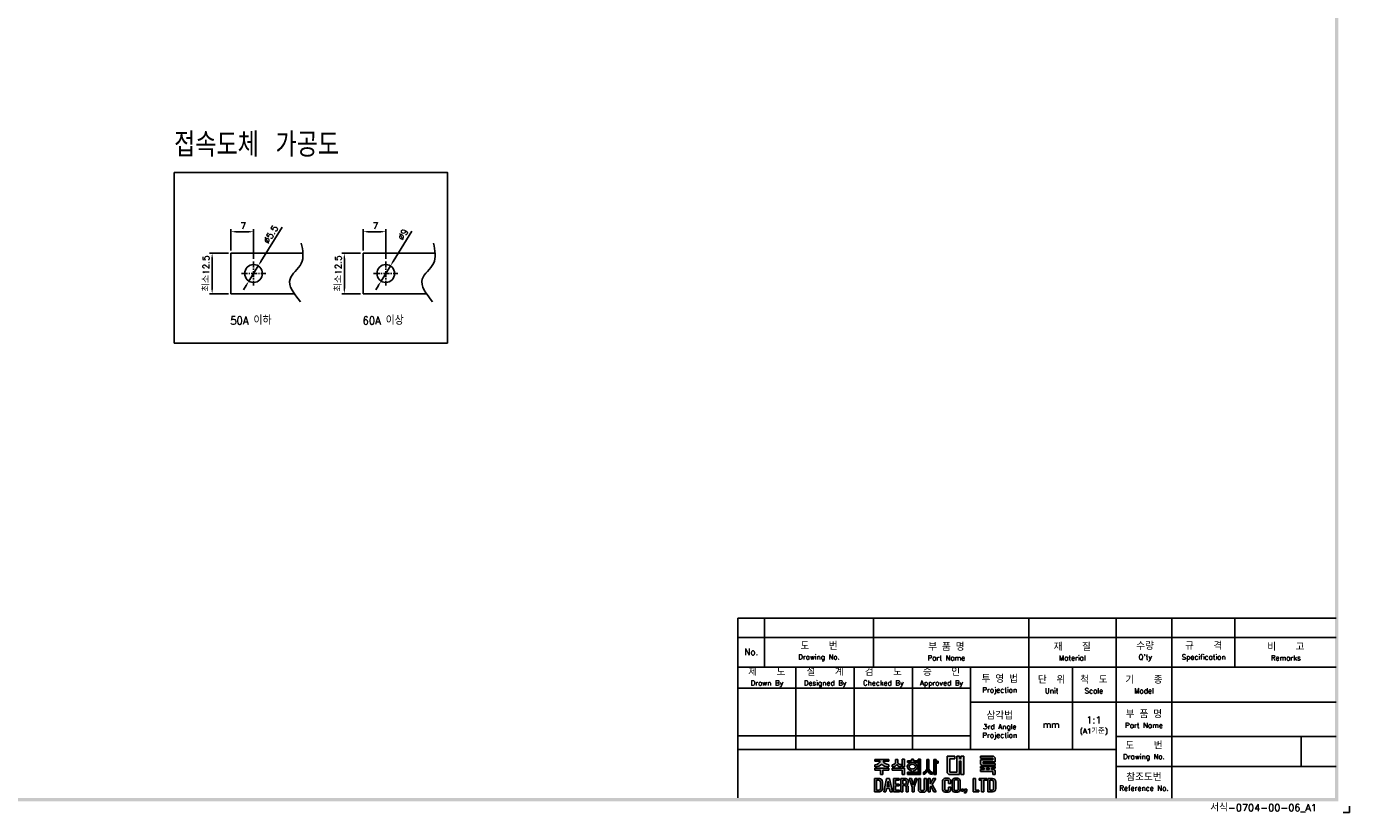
# Model space of a CAD drawing. Extents: x 2148 to 5345, y -907 to 1583.
# Tile 14 of 16: x 4527 to 5345, y 421 to 907. Entities that reach past the tile are written whole.
import ezdxf

# ---------------------------------------------------------------- set-up
doc = ezdxf.new("R2010")
doc.units = 0
doc.header["$LTSCALE"] = 3
doc.header["$MEASUREMENT"] = 0
doc.linetypes.add('CENTER', pattern=[2, 1.25, -0.25, 0.25, -0.25])
doc.layers.get('Defpoints').update_dxf_attribs({"linetype": 'CONTINUOUS'})
for name, color, linetype in [('CENTER', 1, 'CENTER'), ('Device', 7, 'CONTINUOUS'), ('di', 3, 'CONTINUOUS'), ('DIM', 3, 'CONTINUOUS'), ('dimtaxt', 3, 'CONTINUOUS'), ('dwg', 7, 'CONTINUOUS')]:
    doc.layers.add(name, color=color, linetype=linetype)
doc.styles.get("Standard").update_dxf_attribs({"font": 'romans.shx', "height": 3, "bigfont": 'ghs.shx'})
doc.dimstyles.get("Standard").update_dxf_attribs({"dimtxt": 0.18, "dimasz": 0.18, "dimexe": 0.18, "dimexo": 0.0625, "dimgap": 0.09, "dimtad": 0, "dimtih": 1, "dimtoh": 1, "dimdec": 4, "dimzin": 0, "dimdsep": 46, "dimtxsty": 'Standard', "dimcen": 0.09, "dimadec": 0, "dimazin": 0, "dimtfac": 1, "dimtdec": 4, "dimtofl": 0, "dimtmove": 0, "dimatfit": 3, "dimfxl": 0, "dimtolj": 1, "dimtzin": 0, "dimarcsym": 0})

# ---------------------------------------------------------------- blocks, each defined once
blk = doc.blocks.new('*D44')
at = {"layer": 'Defpoints', "color": 0}
for p in [(4642.11, 766.6), (4653.73, 766.6), (4653.73, 741.6)]:
    blk.add_point(p, dxfattribs=at)
at = {"layer": 'DIM', "color": 0, "lineweight": -2}
for p, q in [((4652.13, 766.6), (4640.51, 766.6)), ((4642.11, 744.8), (4642.11, 763.4)), ((4652.13, 741.6), (4640.51, 741.6))]:
    blk.add_line(p, q, dxfattribs=at)
at = {"layer": 'DIM', "color": 0}
for points in [[(4641.58, 763.4), (4642.65, 763.4), (4642.11, 766.6)], [(4641.58, 744.8), (4642.65, 744.8), (4642.11, 741.6)]]:
    blk.add_solid(points, dxfattribs=at)
at = {"layer": 'DIM', "color": 0, "insert": (4638.38, 754.1), "char_height": 4, "attachment_point": 5, "rotation": 90}
blk.add_mtext('\\A1;최소12.5', dxfattribs=at)
blk = doc.blocks.new('*D45')
at = {"layer": 'Defpoints', "color": 0}
for p in [(4667.73, 779.91), (4653.73, 766.6), (4667.73, 761.6)]:
    blk.add_point(p, dxfattribs=at)
at = {"layer": 'DIM', "color": 0, "lineweight": -2}
for p, q in [((4653.73, 768.2), (4653.73, 781.51)), ((4656.93, 779.91), (4664.53, 779.91)), ((4667.73, 763.2), (4667.73, 781.51))]:
    blk.add_line(p, q, dxfattribs=at)
at = {"layer": 'DIM', "color": 0}
for points in [[(4656.93, 780.44), (4656.93, 779.37), (4653.73, 779.91)], [(4664.53, 780.44), (4664.53, 779.37), (4667.73, 779.91)]]:
    blk.add_solid(points, dxfattribs=at)
at = {"layer": 'DIM', "color": 0, "insert": (4661.32, 783.51), "char_height": 4, "attachment_point": 5}
blk.add_mtext('\\A1;7', dxfattribs=at)
blk = doc.blocks.new('*D46')
at = {"layer": 'Defpoints', "color": 0}
for p in [(4670.61, 758.78), (4664.84, 749.41)]:
    blk.add_point(p, dxfattribs=at)
at = {"layer": 'DIM', "color": 0, "lineweight": -2}
for p, q in [((4685.42, 782.8), (4672.29, 761.5)), ((4664.84, 749.41), (4670.61, 758.78)), ((4663.16, 746.69), (4661.48, 743.97))]:
    blk.add_line(p, q, dxfattribs=at)
at = {"layer": 'DIM', "color": 0}
for points in [[(4671.84, 761.78), (4672.74, 761.22), (4670.61, 758.78)], [(4662.71, 746.97), (4663.62, 746.41), (4664.84, 749.41)]]:
    blk.add_solid(points, dxfattribs=at)
at = {"layer": 'DIM', "color": 0, "insert": (4678.36, 778.22), "char_height": 4, "attachment_point": 5, "rotation": 58.35871}
blk.add_mtext('\\A1;%%C5.5', dxfattribs=at)
blk = doc.blocks.new('*D47')
at = {"layer": 'Defpoints', "color": 0}
for p in [(4723.87, 766.6), (4735.48, 766.6), (4735.48, 741.6)]:
    blk.add_point(p, dxfattribs=at)
at = {"layer": 'DIM', "color": 0, "lineweight": -2}
for p, q in [((4733.88, 766.6), (4722.27, 766.6)), ((4723.87, 744.8), (4723.87, 763.4)), ((4733.88, 741.6), (4722.27, 741.6))]:
    blk.add_line(p, q, dxfattribs=at)
at = {"layer": 'DIM', "color": 0}
for points in [[(4723.34, 763.4), (4724.4, 763.4), (4723.87, 766.6)], [(4723.34, 744.8), (4724.4, 744.8), (4723.87, 741.6)]]:
    blk.add_solid(points, dxfattribs=at)
at = {"layer": 'DIM', "color": 0, "insert": (4720.14, 754.1), "char_height": 4, "attachment_point": 5, "rotation": 90}
blk.add_mtext('\\A1;최소12.5', dxfattribs=at)
blk = doc.blocks.new('*D48')
at = {"layer": 'Defpoints', "color": 0}
for p in [(4749.48, 779.91), (4735.48, 766.6), (4749.48, 761.6)]:
    blk.add_point(p, dxfattribs=at)
at = {"layer": 'DIM', "color": 0, "lineweight": -2}
for p, q in [((4735.48, 768.2), (4735.48, 781.51)), ((4738.68, 779.91), (4746.28, 779.91)), ((4749.48, 763.2), (4749.48, 781.51))]:
    blk.add_line(p, q, dxfattribs=at)
at = {"layer": 'DIM', "color": 0}
for points in [[(4738.68, 780.44), (4738.68, 779.37), (4735.48, 779.91)], [(4746.28, 780.44), (4746.28, 779.37), (4749.48, 779.91)]]:
    blk.add_solid(points, dxfattribs=at)
at = {"layer": 'DIM', "color": 0, "insert": (4743.08, 783.51), "char_height": 4, "attachment_point": 5}
blk.add_mtext('\\A1;7', dxfattribs=at)
blk = doc.blocks.new('*D49')
at = {"layer": 'Defpoints', "color": 0}
for p in [(4752.37, 758.78), (4746.6, 749.41)]:
    blk.add_point(p, dxfattribs=at)
at = {"layer": 'DIM', "color": 0, "lineweight": -2}
for p, q in [((4765.62, 780.29), (4754.05, 761.5)), ((4746.6, 749.41), (4752.37, 758.78)), ((4744.92, 746.69), (4743.24, 743.97))]:
    blk.add_line(p, q, dxfattribs=at)
at = {"layer": 'DIM', "color": 0}
for points in [[(4753.59, 761.78), (4754.5, 761.22), (4752.37, 758.78)], [(4744.46, 746.97), (4745.37, 746.41), (4746.6, 749.41)]]:
    blk.add_solid(points, dxfattribs=at)
at = {"layer": 'DIM', "color": 0, "insert": (4760.12, 778.22), "char_height": 4, "attachment_point": 5, "rotation": 58.35871}
blk.add_mtext('\\A1;%%C9', dxfattribs=at)
blk = doc.blocks.new('도면서식 A1')
at = {"layer": 'di', "insert": (780.92, -2.61), "char_height": 2.2, "width": 38.8706, "attachment_point": 4}
blk.add_mtext('서식-0704-00-06_A1', dxfattribs=at)
blk = doc.blocks.new('대륙')
at = {"layer": 'dimtaxt'}
for points in [[(70.89, 12.38), (72.38, 12.38), (72.38, 13.12), (70.01, 13.12), (70.01, 8), (70.53, 7.49), (73.84, 7.49), (73.84, 11.66), (74.29, 11.66), (74.29, 7.49), (75.14, 7.49), (75.14, 13.12), (74.29, 13.12), (74.29, 12.42), (73.84, 12.42), (73.84, 13.12), (73.01, 13.12), (73.01, 8.23), (70.89, 8.23)], [(61.83, 12.19), (61.11, 12.19), (61.11, 8.2), (57.74, 8.2), (57.74, 7.47), (61.11, 7.47), (61.83, 7.47)]]:
    blk.add_hatch(color=256, dxfattribs=at).paths.add_polyline_path(points)
h = blk.add_hatch(color=256, dxfattribs=at)
h.paths.add_polyline_path([(84.17, 12.56), (84.17, 11.99), (80.38, 11.99), (80.38, 10.74), (80.81, 10.32), (84.92, 10.32), (84.92, 10.92), (81.19, 10.92), (81.19, 11.44), (84.92, 11.44), (84.92, 12.6), (84.39, 13.12), (80.36, 13.12), (80.36, 12.56)])
h.paths.add_polyline_path([(83.7, 9.41), (84.92, 9.41), (84.92, 9.97), (80.36, 9.97), (80.36, 9.41), (81.48, 9.41), (81.48, 9.04), (80.35, 9.04), (80.35, 8.42), (84.18, 8.42), (84.18, 7.49), (84.92, 7.49), (84.92, 8.64), (84.52, 9.04), (83.7, 9.04)])
h.paths.add_polyline_path([(83, 9.41), (82.23, 9.41), (82.23, 9.04), (83, 9.04)], flags=17)
h = blk.add_hatch(color=256, dxfattribs=at)
edge = h.paths.add_edge_path()
edge.add_line((51.99, 12.18), (47.65, 12.18))
edge.add_line((47.65, 12.18), (47.65, 11.59))
edge.add_line((47.65, 11.59), (49.36, 11.59))
edge.add_ellipse((47.48, 11.55), major_axis=(1.89, 0.39), ratio=0.576936, start_angle=268.0794, end_angle=342.4305, ccw=False)
edge.add_line((47.64, 10.44), (47.64, 9.87))
edge.add_ellipse((47.59, 11.36), major_axis=(2.46, 0), ratio=0.608939, start_angle=-88.7913, end_angle=-24.3158)
edge.add_ellipse((52.06, 11.36), major_axis=(-2.46, 0), ratio=0.608939, start_angle=384.3158, end_angle=448.3061)
edge.add_line((51.99, 9.87), (51.99, 10.51))
edge.add_ellipse((52.11, 11.62), major_axis=(-1.91, 0.31), ratio=0.577613, start_angle=17.5125, end_angle=91.8636, ccw=False)
edge.add_line((50.24, 11.59), (51.99, 11.59))
edge.add_line((51.99, 11.59), (51.99, 12.18))
h.paths.add_polyline_path([(52, 9.48), (47.64, 9.48), (47.64, 8.87), (49.46, 8.87), (49.46, 7.49), (50.19, 7.49), (50.19, 8.88), (52, 8.88)])
edge = h.paths.add_edge_path()
edge.add_arc((55.25, 11.18), 0.45, 180, 220.7047, ccw=False)
edge.add_line((54.8, 11.18), (54.8, 12.18))
edge.add_line((54.8, 12.18), (54.06, 12.18))
edge.add_line((54.06, 12.18), (54.06, 11.18))
edge.add_arc((53.61, 11.18), 0.45, 319.2953, 360, ccw=False)
edge.add_spline(control_points=[(53.95, 10.89), (53.94, 10.88), (53.93, 10.87), (53.83, 10.76), (53.7, 10.68), (53.03, 10.51)], knot_values=[3.761053, 3.761053, 3.761053, 3.761053, 3.807132, 3.807132, 4.298097, 4.298097, 4.298097, 4.298097], degree=3, periodic=0)
edge.add_line((53.03, 10.51), (53.03, 9.85))
edge.add_spline(control_points=[(53.03, 9.85), (53.05, 9.85), (53.06, 9.85), (53.74, 9.96), (53.94, 10.08), (54.15, 10.22), (54.2, 10.3), (54.43, 10.6)], knot_values=[3.495949, 3.495949, 3.495949, 3.495949, 3.524444, 3.524444, 4.06832, 4.06832, 4.379503, 4.379503, 4.379503, 4.379503], degree=3, periodic=0)
edge.add_spline(control_points=[(54.43, 10.6), (54.65, 10.3), (54.71, 10.22), (54.92, 10.08), (55.12, 9.96), (55.75, 9.88), (55.78, 9.87), (55.8, 9.86)], knot_values=[3.495949, 3.495949, 3.495949, 3.495949, 3.807132, 3.807132, 4.351008, 4.351008, 4.402945, 4.402945, 4.402945, 4.402945], degree=3, periodic=0)
edge.add_line((55.8, 9.86), (55.8, 10.59))
edge.add_spline(control_points=[(55.8, 10.59), (55.78, 10.59), (55.76, 10.6), (55.19, 10.66), (55.03, 10.75), (54.92, 10.87), (54.91, 10.88), (54.91, 10.89)], knot_values=[3.761053, 3.761053, 3.761053, 3.761053, 3.81299, 3.81299, 4.356866, 4.356866, 4.402945, 4.402945, 4.402945, 4.402945], degree=3, periodic=0)
h.paths.add_polyline_path([(56.82, 9.48), (53.03, 9.48), (53.03, 8.87), (56.1, 8.87), (56.1, 7.49), (56.82, 7.49)])
h.paths.add_polyline_path([(56.82, 12.19), (56.1, 12.19), (56.1, 9.87), (56.82, 9.87)])
h.paths.add_polyline_path([(60.76, 11.76), (59.58, 11.76), (59.58, 12.19), (59.05, 12.19), (59.05, 11.76), (57.74, 11.76), (57.74, 11.21), (60.76, 11.21)])
edge = h.paths.add_edge_path()
edge.add_ellipse((59.26, 9.92), major_axis=(-1.56, 0), ratio=0.830145, start_angle=101.7462, end_angle=265.4383)
edge.add_line((59.38, 11.21), (59.13, 11.21))
edge.add_ellipse((59.26, 9.92), major_axis=(1.56, 0), ratio=0.830145, start_angle=94.5617, end_angle=259.6787)
edge.add_line((58.98, 8.65), (58.98, 8.2))
edge.add_line((58.98, 8.2), (59.58, 8.2))
edge.add_line((59.58, 8.2), (59.58, 8.65))
edge = h.paths.add_edge_path(flags=16)
edge.add_spline(control_points=[(60.26, 9.92), (60.26, 10.03), (60.22, 10.15), (60.06, 10.37), (59.93, 10.48), (59.59, 10.63), (59.39, 10.66), (58.99, 10.64), (58.8, 10.59), (58.5, 10.41), (58.39, 10.3), (58.27, 10.07), (58.25, 9.96), (58.28, 9.73), (58.34, 9.62), (58.54, 9.4), (58.69, 9.3), (59.06, 9.19), (59.26, 9.17), (59.65, 9.23), (59.83, 9.31), (60.09, 9.5), (60.18, 9.62), (60.25, 9.8), (60.26, 9.86), (60.26, 9.92)], knot_values=[0, 0, 0, 0, 0.543876, 0.543876, 1.087752, 1.087752, 1.631628, 1.631628, 2.175504, 2.175504, 2.71938, 2.71938, 3.263256, 3.263256, 3.807132, 3.807132, 4.351008, 4.351008, 4.894884, 4.894884, 5.43876, 5.43876, 5.982636, 5.982636, 6.283185, 6.283185, 6.283185, 6.283185], degree=3, periodic=0)
h = blk.add_hatch(color=256, dxfattribs=at)
edge = h.paths.add_edge_path()
edge.add_line((64.41, 12.18), (63.7, 12.18))
edge.add_line((63.7, 12.18), (63.7, 9.23))
edge.add_ellipse((62.86, 9.12), major_axis=(0.66, 0.841), ratio=0.672815, start_angle=218.7862, end_angle=304.0863, ccw=False)
edge.add_line((62.7, 8.19), (62.7, 7.51))
edge.add_ellipse((63.11, 8.54), major_axis=(0.964, 0.919), ratio=0.540942, start_angle=220.7961, end_angle=301.7505)
edge.add_ellipse((64.93, 8.53), major_axis=(-0.866, 0.919), ratio=0.569913, start_angle=58.7442, end_angle=145.288)
edge.add_line((65.35, 7.49), (65.35, 8.17))
edge.add_ellipse((65.18, 9.26), major_axis=(-0.67, 1.07), ratio=0.576723, start_angle=74.3826, end_angle=142.9847, ccw=False)
edge.add_line((64.41, 9.18), (64.41, 12.18))
h.paths.add_polyline_path([(66.65, 10.99), (67.26, 10.99), (67.26, 11.63), (66.64, 11.63), (66.64, 12.18), (65.92, 12.18), (65.92, 7.49), (66.65, 7.49)])
h = blk.add_hatch(color=256, dxfattribs=at)
h.paths.add_polyline_path([(47.58, 6.25), (47.58, 2.12), (49.06, 2.12, 0.414214), (50.06, 3.12), (50.06, 5.25, 0.414214), (49.06, 6.25)])
h.paths.add_polyline_path([(48.9, 5.73, -0.414214), (49.4, 5.23), (49.4, 3.16, -0.414214), (48.9, 2.66), (48.23, 2.66), (48.23, 5.73)], flags=16)
h.paths.add_polyline_path([(50.42, 2.11), (51.1, 2.11), (51.31, 3.17), (52.21, 3.17), (52.42, 2.11), (53.1, 2.11), (52.25, 6.23), (51.27, 6.23)])
h.paths.add_polyline_path([(51.77, 5.49), (52.09, 3.74), (51.43, 3.74)], flags=16)
h.paths.add_polyline_path([(53.4, 2.11), (55.25, 2.11), (55.25, 2.66), (54.07, 2.66), (54.07, 3.99), (55.15, 3.99), (55.15, 4.52), (54.06, 4.52), (54.06, 5.7), (55.21, 5.7), (55.21, 6.25), (53.4, 6.25)])
h.paths.add_polyline_path([(55.67, 2.12), (56.33, 2.12), (56.33, 4.05), (56.93, 4.05, -0.414214), (57.33, 3.65), (57.33, 2.12), (58.02, 2.12), (58.02, 3.65, 0.276846), (57.45, 4.24, 0.25864), (58.02, 4.77), (58.02, 5.43, 0.414214), (57.22, 6.23), (55.67, 6.23)])
h.paths.add_polyline_path([(56.33, 5.71), (57.04, 5.71, -0.414214), (57.34, 5.41), (57.34, 4.86, -0.414214), (57.04, 4.56), (56.33, 4.56)], flags=16)
h.paths.add_polyline_path([(59.2, 3.57), (59.2, 2.11), (59.85, 2.11), (59.85, 3.58), (60.8, 6.24), (60.13, 6.24), (59.53, 4.27), (58.97, 6.24), (58.28, 6.24)])
h.paths.add_polyline_path([(61.13, 2.78, 0.414214), (61.88, 2.03), (62.85, 2.03, 0.414214), (63.6, 2.78), (63.6, 6.24), (62.93, 6.24), (62.93, 2.84, -0.414214), (62.68, 2.59), (62.07, 2.59, -0.414214), (61.82, 2.84), (61.82, 6.24), (61.13, 6.24)])
h.paths.add_polyline_path([(64.11, 2.12), (64.77, 2.12), (64.77, 3.42), (64.98, 3.87), (65.9, 2.12), (66.68, 2.12), (65.38, 4.46), (66.48, 6.23), (65.69, 6.23), (64.76, 4.66), (64.76, 6.23), (64.11, 6.23)])
h.paths.add_polyline_path([(68.62, 2.84, 0.414214), (69.42, 2.04), (70.32, 2.04, 0.414214), (71.12, 2.84), (71.12, 3.62), (70.47, 3.62), (70.47, 2.85, -0.414214), (70.17, 2.55), (69.58, 2.55, -0.414214), (69.28, 2.85), (69.28, 5.49, -0.414214), (69.58, 5.79), (70.16, 5.79, -0.414214), (70.46, 5.49), (70.46, 4.76), (71.12, 4.76), (71.12, 5.52, 0.414214), (70.32, 6.32), (69.42, 6.32, 0.414214), (68.62, 5.52)])
h.paths.add_polyline_path([(71.57, 2.84, 0.414214), (72.37, 2.04), (73.25, 2.04, 0.414214), (74.05, 2.84), (74.05, 5.52, 0.414214), (73.25, 6.32), (72.37, 6.32, 0.414214), (71.57, 5.52)])
h.paths.add_polyline_path([(72.23, 5.5, -0.414214), (72.53, 5.8), (73.09, 5.8, -0.414214), (73.39, 5.5), (73.39, 2.85, -0.414214), (73.09, 2.55), (72.53, 2.55, -0.414214), (72.23, 2.85)], flags=16)
h.paths.add_polyline_path([(74.42, 2.34), (75.05, 2.34), (75.05, 2.98), (74.42, 2.98)])
h.paths.add_polyline_path([(75.76, 2.34, -0.316213), (75.39, 2.07), (75.39, 1.77, 0.409412), (76.08, 2.47), (76.08, 2.98), (75.39, 2.98), (75.39, 2.34)])
h.paths.add_polyline_path([(78.08, 2.12), (79.79, 2.12), (79.79, 2.67), (78.75, 2.67), (78.75, 6.24), (78.08, 6.24)])
h.paths.add_polyline_path([(80.68, 2.12), (81.35, 2.12), (81.35, 5.7), (82.27, 5.7), (82.27, 6.24), (79.92, 6.24), (79.92, 5.7), (80.68, 5.7)])
h.paths.add_polyline_path([(82.59, 2.13), (84.07, 2.13, 0.414214), (85.07, 3.13), (85.07, 5.24, 0.414214), (84.07, 6.24), (82.59, 6.24)])
h.paths.add_polyline_path([(83.24, 5.73), (83.9, 5.73, -0.414214), (84.4, 5.23), (84.4, 3.15, -0.414214), (83.9, 2.65), (83.24, 2.65)], flags=16)
for p, q in [((70.01, 13.12), (70.01, 8)), ((70.01, 13.12), (72.38, 13.12)), ((70.89, 12.38), (70.89, 8.23)), ((70.89, 12.38), (72.38, 12.38)), ((72.38, 13.12), (72.38, 12.38)), ((73.01, 13.12), (73.01, 8.23)), ((73.01, 13.12), (73.84, 13.12)), ((73.84, 13.12), (73.84, 12.42)), ((73.84, 12.42), (74.29, 12.42)), ((74.29, 13.12), (75.14, 13.12)), ((74.29, 13.12), (74.29, 12.42)), ((75.14, 13.12), (75.14, 7.49)), ((80.36, 13.12), (84.39, 13.12)), ((80.36, 12.56), (80.36, 13.12)), ((80.36, 12.56), (84.17, 12.56)), ((84.17, 12.56), (84.17, 11.99)), ((84.92, 12.6), (84.39, 13.12)), ((84.92, 12.6), (84.92, 11.44)), ((47.64, 10.44), (47.64, 9.87)), ((47.64, 9.48), (52, 9.48)), ((47.64, 8.87), (47.64, 9.48)), ((49.46, 8.87), (47.64, 8.87)), ((47.65, 12.18), (51.99, 12.18)), ((47.65, 12.18), (47.65, 11.59)), ((47.65, 11.59), (49.36, 11.59)), ((49.46, 7.49), (49.46, 8.87)), ((50.19, 8.88), (50.19, 7.49)), ((52, 8.88), (50.19, 8.88)), ((51.99, 11.59), (50.24, 11.59)), ((51.99, 12.18), (51.99, 11.59)), ((51.99, 10.51), (51.99, 9.87)), ((52, 9.48), (52, 8.88)), ((53.03, 9.85), (53.03, 10.51)), ((53.03, 9.48), (56.82, 9.48)), ((53.03, 8.87), (53.03, 9.48)), ((56.1, 8.87), (53.03, 8.87)), ((54.06, 12.18), (54.8, 12.18)), ((54.06, 12.18), (54.06, 11.18)), ((54.8, 12.18), (54.8, 11.18)), ((55.8, 9.86), (55.8, 10.59)), ((56.82, 12.19), (56.1, 12.19)), ((56.1, 12.19), (56.1, 9.87)), ((56.82, 9.87), (56.1, 9.87)), ((56.1, 7.49), (56.1, 8.87)), ((56.82, 12.19), (56.82, 9.87)), ((56.82, 9.48), (56.82, 7.49)), ((57.74, 11.76), (59.05, 11.76)), ((57.74, 11.21), (57.74, 11.76)), ((60.76, 11.21), (57.74, 11.21)), ((57.74, 8.2), (61.11, 8.2)), ((57.74, 7.47), (57.74, 8.2)), ((58.98, 8.2), (58.98, 8.65)), ((59.05, 11.76), (59.05, 12.19)), ((59.05, 12.19), (59.58, 12.19)), ((59.58, 12.19), (59.58, 11.76)), ((59.58, 11.76), (60.76, 11.76)), ((59.58, 8.65), (59.58, 8.2)), ((60.76, 11.76), (60.76, 11.21)), ((61.11, 12.19), (61.11, 8.2)), ((61.83, 12.19), (61.11, 12.19)), ((61.83, 7.47), (61.83, 12.19)), ((62.7, 7.51), (62.7, 8.19)), ((63.7, 12.18), (64.41, 12.18)), ((63.7, 12.18), (63.7, 9.23)), ((64.41, 12.18), (64.41, 9.18)), ((65.92, 7.49), (65.92, 12.18)), ((65.92, 12.18), (66.64, 12.18)), ((66.64, 12.18), (66.64, 11.63)), ((66.64, 11.63), (67.26, 11.63)), ((66.65, 10.99), (66.65, 7.49)), ((67.26, 10.99), (66.65, 10.99)), ((67.26, 11.63), (67.26, 10.99)), ((73.01, 8.23), (70.89, 8.23)), ((73.84, 11.66), (73.84, 7.49)), ((73.84, 11.66), (74.29, 11.66)), ((74.29, 11.66), (74.29, 7.49)), ((80.35, 9.04), (81.48, 9.04)), ((80.35, 9.04), (80.35, 8.42)), ((80.35, 8.42), (84.18, 8.42)), ((80.36, 9.97), (84.92, 9.97)), ((80.36, 9.97), (80.36, 9.41)), ((80.36, 9.41), (81.48, 9.41)), ((80.38, 11.99), (84.17, 11.99)), ((80.38, 11.99), (80.38, 10.74)), ((80.81, 10.32), (80.38, 10.74)), ((80.81, 10.32), (84.92, 10.32)), ((81.19, 11.44), (84.92, 11.44)), ((81.19, 11.44), (81.19, 10.92)), ((81.19, 10.92), (84.92, 10.92)), ((81.48, 9.41), (81.48, 9.04)), ((82.23, 9.41), (83, 9.41)), ((82.23, 9.41), (82.23, 9.04)), ((82.23, 9.04), (83, 9.04)), ((83, 9.41), (83, 9.04)), ((83.7, 9.41), (84.92, 9.41)), ((83.7, 9.41), (83.7, 9.04)), ((83.7, 9.04), (84.52, 9.04)), ((84.18, 8.42), (84.18, 7.49)), ((84.92, 8.64), (84.52, 9.04)), ((84.92, 10.92), (84.92, 10.32)), ((84.92, 9.97), (84.92, 9.41)), ((84.92, 8.64), (84.92, 7.49)), ((47.58, 6.25), (47.58, 2.12)), ((47.58, 6.25), (49.06, 6.25)), ((48.23, 5.73), (48.23, 2.66)), ((48.9, 5.73), (48.23, 5.73)), ((49.4, 3.16), (49.4, 5.23)), ((50.19, 7.49), (49.46, 7.49)), ((50.06, 5.25), (50.06, 3.12)), ((51.27, 6.23), (50.42, 2.11)), ((52.25, 6.23), (51.27, 6.23)), ((51.77, 5.49), (51.43, 3.74)), ((52.09, 3.74), (51.77, 5.49)), ((53.1, 2.11), (52.25, 6.23)), ((55.21, 6.25), (53.4, 6.25)), ((53.4, 6.25), (53.4, 2.11)), ((54.06, 5.7), (55.21, 5.7)), ((54.06, 4.52), (54.06, 5.7)), ((55.15, 4.52), (54.06, 4.52)), ((55.15, 3.99), (55.15, 4.52)), ((55.21, 5.7), (55.21, 6.25)), ((55.67, 6.23), (55.67, 2.12)), ((57.22, 6.23), (55.67, 6.23)), ((56.82, 7.49), (56.1, 7.49)), ((56.33, 5.71), (56.33, 4.56)), ((57.04, 5.71), (56.33, 5.71)), ((56.33, 4.56), (57.04, 4.56)), ((57.34, 4.86), (57.34, 5.41)), ((61.11, 7.47), (57.74, 7.47)), ((58.02, 4.77), (58.02, 5.43)), ((58.97, 6.24), (58.28, 6.24)), ((58.28, 6.24), (59.2, 3.57)), ((59.53, 4.27), (58.97, 6.24)), ((60.13, 6.24), (59.53, 4.27)), ((59.85, 3.58), (60.8, 6.24)), ((60.8, 6.24), (60.13, 6.24)), ((61.11, 7.47), (61.83, 7.47)), ((61.13, 6.24), (61.13, 2.78)), ((61.82, 6.24), (61.13, 6.24)), ((61.82, 2.84), (61.82, 6.24)), ((62.93, 2.84), (62.93, 6.24)), ((62.93, 6.24), (63.6, 6.24)), ((63.6, 6.24), (63.6, 2.78)), ((64.11, 2.12), (64.11, 6.23)), ((64.11, 6.23), (64.76, 6.23)), ((64.76, 4.66), (65.69, 6.23)), ((64.76, 6.23), (64.76, 4.66)), ((65.35, 7.49), (65.35, 8.17)), ((66.48, 6.23), (65.38, 4.46)), ((65.38, 4.46), (66.68, 2.12)), ((65.69, 6.23), (66.48, 6.23)), ((66.65, 7.49), (65.92, 7.49)), ((68.62, 2.84), (68.62, 5.52)), ((69.28, 5.49), (69.28, 2.85)), ((70.32, 6.32), (69.42, 6.32)), ((70.16, 5.79), (69.58, 5.79)), ((70.53, 7.49), (70.01, 8)), ((70.46, 4.76), (70.46, 5.49)), ((71.12, 4.76), (70.46, 4.76)), ((73.84, 7.49), (70.53, 7.49)), ((71.12, 5.52), (71.12, 4.76)), ((71.57, 2.84), (71.57, 5.52)), ((72.23, 5.5), (72.23, 2.85)), ((73.25, 6.32), (72.37, 6.32)), ((73.09, 5.8), (72.53, 5.8)), ((73.39, 2.85), (73.39, 5.5)), ((74.05, 5.52), (74.05, 2.84)), ((75.14, 7.49), (74.29, 7.49)), ((78.08, 6.24), (78.08, 2.12)), ((78.75, 6.24), (78.08, 6.24)), ((78.75, 2.67), (78.75, 6.24)), ((82.27, 6.24), (79.92, 6.24)), ((79.92, 6.24), (79.92, 5.7)), ((79.92, 5.7), (80.68, 5.7)), ((80.68, 5.7), (80.68, 2.12)), ((81.35, 2.12), (81.35, 5.7)), ((81.35, 5.7), (82.27, 5.7)), ((82.27, 5.7), (82.27, 6.24)), ((82.59, 6.24), (82.59, 2.13)), ((84.07, 6.24), (82.59, 6.24)), ((83.24, 2.65), (83.24, 5.73)), ((83.24, 5.73), (83.9, 5.73)), ((84.92, 7.49), (84.18, 7.49)), ((84.4, 3.15), (84.4, 5.23)), ((85.07, 3.13), (85.07, 5.24)), ((47.58, 2.12), (49.06, 2.12)), ((48.23, 2.66), (48.9, 2.66)), ((50.42, 2.11), (51.1, 2.11)), ((51.1, 2.11), (51.31, 3.17)), ((51.31, 3.17), (52.21, 3.17)), ((51.43, 3.74), (52.09, 3.74)), ((52.21, 3.17), (52.42, 2.11)), ((52.42, 2.11), (53.1, 2.11)), ((53.4, 2.11), (55.25, 2.11)), ((54.07, 3.99), (55.15, 3.99)), ((54.07, 2.66), (54.07, 3.99)), ((55.25, 2.66), (54.07, 2.66)), ((55.25, 2.11), (55.25, 2.66)), ((55.67, 2.12), (56.33, 2.12)), ((56.33, 2.12), (56.33, 4.05)), ((56.33, 4.05), (56.93, 4.05)), ((57.33, 3.65), (57.33, 2.12)), ((57.33, 2.12), (58.02, 2.12)), ((58.02, 2.12), (58.02, 3.65)), ((59.2, 3.57), (59.2, 2.11)), ((59.2, 2.11), (59.85, 2.11)), ((59.85, 2.11), (59.85, 3.58)), ((62.85, 2.03), (61.88, 2.03)), ((62.68, 2.59), (62.07, 2.59)), ((64.77, 2.12), (64.11, 2.12)), ((64.98, 3.87), (64.77, 3.42)), ((64.77, 3.42), (64.77, 2.12)), ((65.9, 2.12), (64.98, 3.87)), ((66.68, 2.12), (65.9, 2.12)), ((70.32, 2.04), (69.42, 2.04)), ((70.17, 2.55), (69.58, 2.55)), ((70.47, 3.62), (70.47, 2.85)), ((71.12, 3.62), (70.47, 3.62)), ((71.12, 2.84), (71.12, 3.62)), ((73.25, 2.04), (72.37, 2.04)), ((73.09, 2.55), (72.53, 2.55)), ((74.42, 2.98), (74.42, 2.34)), ((75.05, 2.98), (74.42, 2.98)), ((75.05, 2.34), (74.42, 2.34)), ((75.05, 2.98), (75.05, 2.34)), ((75.39, 2.98), (75.39, 2.34)), ((76.08, 2.98), (75.39, 2.98)), ((75.76, 2.34), (75.39, 2.34)), ((75.39, 2.07), (75.39, 1.77)), ((76.08, 2.98), (76.08, 2.47)), ((78.08, 2.12), (79.79, 2.12)), ((79.79, 2.67), (78.75, 2.67)), ((79.79, 2.12), (79.79, 2.67)), ((80.68, 2.12), (81.35, 2.12)), ((82.59, 2.13), (84.07, 2.13)), ((83.9, 2.65), (83.24, 2.65))]:
    blk.add_line(p, q, dxfattribs=at)
for centre, radius, start, end in [((53.61, 11.18), 0.45, 319.2953, 360), ((55.25, 11.18), 0.45, 180, 220.7047), ((48.9, 5.23), 0.5, 0, 90), ((49.06, 5.25), 1, 0, 90), ((57.22, 4.85), 0.8, 270, 270), ((57.04, 5.41), 0.3, 0, 90), ((57.04, 4.86), 0.3, 270, 0), ((57.22, 5.43), 0.8, 0, 90), ((57.26, 5.02), 0.8, 283.6828, 341.6876), ((57.24, 3.47), 0.8, 12.921, 74.819), ((69.42, 5.52), 0.8, 90, 180), ((69.58, 5.49), 0.3, 90, 180), ((70.16, 5.49), 0.3, 0, 90), ((70.32, 5.52), 0.8, 0, 90), ((72.37, 5.52), 0.8, 90, 180), ((72.53, 5.5), 0.3, 90, 180), ((73.09, 5.5), 0.3, 0, 90), ((73.25, 5.52), 0.8, 0, 90), ((83.9, 5.23), 0.5, 0, 90), ((84.07, 5.24), 1, 0, 90), ((48.9, 3.16), 0.5, 270, 0), ((49.06, 3.12), 1, 270, 0), ((56.93, 3.65), 0.4, 0, 90), ((61.88, 2.78), 0.75, 180, 270), ((62.07, 2.84), 0.25, 180, 270), ((62.68, 2.84), 0.25, 270, 0), ((62.85, 2.78), 0.75, 270, 0), ((69.42, 2.84), 0.8, 180, 270), ((69.58, 2.85), 0.3, 180, 270), ((70.17, 2.85), 0.3, 270, 0), ((70.32, 2.84), 0.8, 270, 0), ((72.37, 2.84), 0.8, 180, 270), ((72.53, 2.85), 0.3, 180, 270), ((73.09, 2.85), 0.3, 270, 0), ((73.25, 2.84), 0.8, 270, 0), ((75.38, 2.47), 0.7, 270.9408, 0), ((75.38, 2.47), 0.4, 271.6466, 341.8371), ((83.9, 3.15), 0.5, 270, 0), ((84.07, 3.13), 1, 270, 0)]:
    blk.add_arc(centre, radius, start, end, dxfattribs=at)
for centre, major_axis, ratio, start_param, end_param in [((47.48, 11.55), (1.89, 0.39), 0.576936, 4.678869, 5.97654), ((47.59, 11.36), (-2.46, 0), 0.608939, 1.591893, 2.717202), ((59.26, 9.92), (1.56, 0), 0.830145, 1.650413, 4.532248), ((59.26, 9.92), (-1.56, 0), 0.830145, 1.775806, 4.632772), ((62.86, 9.12), (0.66, 0.841), 0.672815, 3.81854, 5.307307), ((63.11, 8.54), (0.964, 0.919), 0.540942, 3.853619, 5.26654)]:
    blk.add_ellipse(centre, major_axis=major_axis, ratio=ratio, start_param=start_param, end_param=end_param, dxfattribs=at)
at = {"layer": 'dimtaxt', "extrusion": (0, 0, -1)}
for centre, major_axis, ratio, start_param, end_param in [((52.06, 11.36), (-2.46, 0), 0.608939, -1.541231, -0.42439), ((52.11, 11.62), (-1.91, 0.31), 0.577613, 4.679864, 5.977535), ((64.93, 8.53), (-0.866, 0.919), 0.569913, 3.747431, 5.257905), ((65.18, 9.26), (-0.67, 1.07), 0.576723, 3.787632, 4.984965)]:
    blk.add_ellipse(centre, major_axis=major_axis, ratio=ratio, start_param=start_param, end_param=end_param, dxfattribs=at)
at = {"layer": 'dimtaxt'}
for points, knots in [([(53.95, 10.89), (53.94, 10.88), (53.93, 10.87), (53.83, 10.76), (53.7, 10.68), (53.03, 10.51)], [3.7610527, 3.7610527, 3.7610527, 3.7610527, 3.8071317, 3.8071317, 4.2980967, 4.2980967, 4.2980967, 4.2980967]), ([(54.43, 10.6), (54.2, 10.3), (54.15, 10.22), (53.94, 10.08), (53.74, 9.96), (53.06, 9.85), (53.05, 9.85), (53.03, 9.85)], [3.4959493, 3.4959493, 3.4959493, 3.4959493, 3.8071317, 3.8071317, 4.3510077, 4.3510077, 4.3795026, 4.3795026, 4.3795026, 4.3795026]), ([(54.43, 10.6), (54.65, 10.3), (54.71, 10.22), (54.92, 10.08), (55.12, 9.96), (55.75, 9.88), (55.78, 9.87), (55.8, 9.86)], [3.4959493, 3.4959493, 3.4959493, 3.4959493, 3.8071317, 3.8071317, 4.3510077, 4.3510077, 4.4029453, 4.4029453, 4.4029453, 4.4029453]), ([(54.91, 10.89), (54.91, 10.88), (54.92, 10.87), (55.03, 10.75), (55.19, 10.66), (55.76, 10.6), (55.78, 10.59), (55.8, 10.59)], [3.7610527, 3.7610527, 3.7610527, 3.7610527, 3.8071317, 3.8071317, 4.3510077, 4.3510077, 4.4029453, 4.4029453, 4.4029453, 4.4029453]), ([(60.26, 9.92), (60.26, 10.03), (60.22, 10.15), (60.06, 10.37), (59.93, 10.48), (59.59, 10.63), (59.39, 10.66), (58.99, 10.64), (58.8, 10.59), (58.5, 10.41), (58.39, 10.3), (58.27, 10.07), (58.25, 9.96), (58.28, 9.73), (58.34, 9.62), (58.54, 9.4), (58.69, 9.3), (59.06, 9.19), (59.26, 9.17), (59.65, 9.23), (59.83, 9.31), (60.09, 9.5), (60.18, 9.62), (60.25, 9.8), (60.26, 9.86), (60.26, 9.92)], [0, 0, 0, 0, 0.543876, 0.543876, 1.087752, 1.087752, 1.631628, 1.631628, 2.175504, 2.175504, 2.71938, 2.71938, 3.263256, 3.263256, 3.807132, 3.807132, 4.351008, 4.351008, 4.894884, 4.894884, 5.43876, 5.43876, 5.982636, 5.982636, 6.283185, 6.283185, 6.283185, 6.283185])]:
    blk.add_open_spline(points, degree=3, knots=knots, dxfattribs=at)

msp = doc.modelspace()

# ---------------------------------------------------------------- linework, layer by layer
at = {"layer": 'CENTER'}
for p, q in [((4667.7264, 761.59614), (4667.7264, 746.59614)), ((4749.4828, 761.59614), (4749.4828, 746.59614)), ((4660.2264, 754.09614), (4675.2264, 754.09614)), ((4741.9828, 754.09614), (4756.9828, 754.09614))]:
    msp.add_line(p, q, dxfattribs=at)
at = {"layer": 'Device', "color": 7, "linetype": 'Continuous'}
for p, q in [((4653.7264, 766.59614), (4698.25604, 766.59614)), ((4653.7264, 766.59614), (4653.7264, 741.59614)), ((4735.4828, 766.59614), (4780.01245, 766.59614)), ((4735.4828, 766.59614), (4735.4828, 741.59614)), ((4653.7264, 741.59614), (4692.91023, 741.59614)), ((4735.4828, 741.59614), (4774.66664, 741.59614))]:
    msp.add_line(p, q, dxfattribs=at)
for centre in [(4667.7264, 754.09614), (4749.4828, 754.09614)]:
    msp.add_circle(centre, 5.5, dxfattribs=at)
at = {"layer": 'di'}
for p in [(5341.49265, 420.93475), (5345.49265, 424.93475)]:
    msp.add_line(p, (5345.49265, 420.93475), dxfattribs=at)
msp.add_lwpolyline([(4618.70213, 816.54253), (4787.60208, 816.54253), (4787.60208, 711.0328), (4618.70213, 711.0328)], close=True, dxfattribs=at)
at = {"layer": 'DIM'}
for points in [[(4697.24848, 772.80212), (4697.24848, 760.25691), (4690.27625, 750.67376), (4696.72556, 736.56041)], [(4779.00489, 772.80212), (4779.00489, 760.25691), (4772.03265, 750.67376), (4778.48197, 736.56041)]]:
    msp.add_spline(points, degree=3, dxfattribs=at)
at = {"layer": 'dimtaxt'}
for p, q in [((5337.16393, 541.14229), (4967.16393, 541.14229)), ((4967.16393, 541.14229), (4967.16393, 429.93475)), ((4983.60886, 511.10307), (4983.60886, 541.10307)), ((5051.16393, 511.14229), (5051.16393, 541.14229)), ((5147.16393, 511.14229), (5147.16393, 541.14229)), ((5201.16393, 511.14229), (5201.16393, 541.14229)), ((5235.54641, 511.14229), (5235.54641, 541.14229)), ((5274.62839, 511.14229), (5274.62839, 541.14229)), ((5337.16393, 529.14229), (4967.16393, 529.14229)), ((5003.16393, 459.89707), (5003.16393, 510.81016)), ((5039.16393, 459.89707), (5039.16393, 510.81016)), ((5075.16393, 459.89707), (5075.16393, 510.81016)), ((5111.16393, 459.89707), (5111.16393, 510.81016)), ((5147.16393, 459.89707), (5147.16393, 510.81016)), ((5174.16393, 459.89707), (5174.16393, 510.81016)), ((5201.16393, 429.86112), (5201.16393, 510.81016)), ((5235.54641, 429.86112), (5235.54641, 510.81016)), ((5111.16393, 497.75991), (4967.2467, 497.75991)), ((5337.16393, 489.08428), (5111.16393, 489.08428)), ((5111.16393, 468.34702), (4967.29145, 468.34702)), ((5337.16393, 467.86828), (5201.16393, 467.86828)), ((5315.54641, 449.39084), (5315.54641, 467.86828)), ((5201.16393, 459.89707), (4967.16393, 459.89707)), ((5337.16393, 449.39084), (5201.16393, 449.39084))]:
    msp.add_line(p, q, dxfattribs=at)
at = {"layer": 'dwg'}
msp.add_line((5337.16393, 510.81016), (4967.16393, 510.81016), dxfattribs=at)
for points in [[(5338.49265, 1575.93475), (5336.49265, 1573.93475), (5338.49265, 427.93475), (5336.49265, 429.93475)], [(4967.49265, 511.11016), (4967.49265, 510.51016), (5336.66393, 511.11016), (5336.66393, 510.51016)], [(5338.49265, 427.93475), (5336.49265, 429.93475), (3706.49265, 427.93475), (3708.49265, 429.93475)]]:
    msp.add_trace(points, dxfattribs=at)

# ---------------------------------------------------------------- block references
at = {"layer": 'di', "xscale": 2, "yscale": 2, "zscale": 2}
msp.add_blockref('대륙', (4956.59496, 429.43737), dxfattribs=at)
at = {"layer": 'dwg', "xscale": 2, "yscale": 2, "zscale": 2}
msp.add_blockref('도면서식 A1', (3697.49265, 428.93475), dxfattribs=at)

# ---------------------------------------------------------------- texts
at = {"layer": 'di', "width": 0.9}
for s, p in [('50A 이하', (4653.40186, 722.4719)), ('60A 이상', (4735.15826, 722.4719))]:
    msp.add_text(s, height=5, dxfattribs=at).set_placement(p)
at = {"layer": 'di'}
for s, insert, char_height, width, attachment_point in [('{\\Fromans,hgs|c129;접속도체 가공도}', (4618.58326, 841.15607), 15, 163.8589681, 1), ('{\\H1.1x;도    번\\P\\H0.72727x;Drawing No.}', (5017.38639, 520.20896), 4, 67.5550747, 5), ('{\\H1.1x;부 품 명\\P\\H0.72727x;Part Name}', (5096.16393, 520.14229), 4, 90, 5), ('{\\H1.1x;재    질\\P\\H0.72727x;Material}', (5174.00663, 520.14229), 4, 55.081977, 5), ("{\\H1.1x;수량\\P\\H0.72727x;Q'ty}", (5219.10569, 520.14229), 4, 18.918023, 5), ('{\\H1.1x;규    격\\P\\H0.72727x;Specification}', (5255.31588, 520.14229), 4, 54, 5), ('{\\H1.1x;비    고\\P\\H0.72727x;Remarks}', (5306.11651, 520.14229), 4, 78, 5), ('No.', (4975.55075, 520.20896), 4, 16.1162092, 5), ('{\\H1.1x;제    도\\P\\H0.72727x;Drawn By}', (4985.16393, 504.13503), 4, 36, 5), ('{\\H1.1x;설    계}\\P{\\H0.8x;Designed By}', (5021.16393, 504.13503), 4, 36, 5), ('{\\H1.1x;검    도\\P\\H0.72727x;Checked By}', (5057.16393, 504.13503), 4, 36, 5), ('승    인\\P{\\H0.72727x;Approved By}', (5093.16393, 504.13503), 4.4, 36, 5), ('투 영 법\\P{\\H0.72727x;Projection}', (5129.16393, 499.79722), 4.4, 36, 5), ('{\\H1.1x;단  위}\\P{\\H0.8x;Unit}', (5161.28065, 499.79722), 4, 32, 5), ('{\\H1.1x;척  도\\P\\H0.72727x;Scale}', (5187.3611, 499.79722), 4, 32, 5), ('기    종\\P{\\H0.72727x;Model}', (5218.35517, 499.79722), 4.4, 34.3824824, 5), ('{\\H1.1x;삼각법\\H0.45455x;\\P\\H1.6x;3rd Angle\\PProjection}', (5129.16393, 474.49068), 4, 36, 5), ('부 품 명\\P{\\H0.72727x;Part Name}', (5218.35517, 478.47628), 4.4, 34.3824824, 5), ('도    번\\P{\\H0.72727x;Drawing No.}', (5218.35517, 458.62956), 4.4, 34.3824824, 5), ('참조도번\\P{\\H0.72727x;Reference No.}', (5218.35517, 439.6628), 4.4, 34.3824824, 5)]:
    msp.add_mtext(s, dxfattribs=dict(at, insert=insert, char_height=char_height, width=width, attachment_point=attachment_point))
at = {"layer": 'dimtaxt'}
msp.add_text('mm', height=4, dxfattribs=at).set_placement((5155.83838, 473.21032))
at = {"layer": 'dimtaxt', "insert": (5187.3611, 474.49068), "char_height": 4.4, "width": 32, "attachment_point": 5}
msp.add_mtext('1:1\\P{\\H0.72727x;(A1기준)}', dxfattribs=at)

# ---------------------------------------------------------------- dimensions: what is measured, and where the dimension line sits
at = {"layer": 'DIM'}
for base, p1, p2, picture, middle in [((4667.7264, 779.90538), (4653.7264, 766.59614), (4667.7264, 761.59614), '*D45', (4661.32446, 779.90538)), ((4749.4828, 779.90538), (4735.4828, 766.59614), (4749.4828, 761.59614), '*D48', (4743.08087, 779.90538))]:
    dim = msp.add_linear_dim(base=base, p1=p1, p2=p2, text='7', dimstyle='Standard', override={"dimscale": 1.6, "dimtxt": 2, "dimasz": 2, "dimexe": 1, "dimexo": 1, "dimgap": 1, "dimtad": 1, "dimtih": 0, "dimtoh": 0, "dimdec": 1, "dimzin": 8, "dimcen": 0, "dimadec": 2, "dimazin": 2, "dimtm": 0.1, "dimtfac": 0.6, "dimtdec": 1, "dimtofl": 1}, dxfattribs=at)
    dim.commit()
    dim.dimension.update_dxf_attribs({"geometry": picture, "text_midpoint": middle, "dimtype": 160})
for p1, p2, text, picture, middle in [((4664.8411, 749.41372), (4670.61169, 758.77856), '%%C5.5', '*D46', (4681.42852, 776.3327)), ((4746.59751, 749.41372), (4752.3681, 758.77856), '%%C9', '*D49', (4763.18492, 776.3327))]:
    dim = msp.add_diameter_dim_2p(p1=p1, p2=p2, text=text, dimstyle='Standard', override={"dimscale": 1.6, "dimtxt": 2, "dimasz": 2, "dimexe": 1, "dimexo": 1, "dimgap": 1, "dimtad": 1, "dimtih": 0, "dimtoh": 0, "dimdec": 1, "dimzin": 8, "dimcen": 0, "dimadec": 2, "dimazin": 2, "dimtm": 0.1, "dimtfac": 0.6, "dimtdec": 1, "dimtofl": 1}, dxfattribs=at)
    dim.commit()
    dim.dimension.update_dxf_attribs({"geometry": picture, "text_midpoint": middle, "dimtype": 163})
for base, p1, p2, picture, middle in [((4642.11393, 766.59614), (4653.7264, 741.59614), (4653.7264, 766.59614), '*D44', (4642.11393, 754.09614)), ((4723.87033, 766.59614), (4735.4828, 741.59614), (4735.4828, 766.59614), '*D47', (4723.87033, 754.09614))]:
    dim = msp.add_linear_dim(base=base, p1=p1, p2=p2, angle=90, text='최소12.5', dimstyle='Standard', override={"dimscale": 1.6, "dimtxt": 2, "dimasz": 2, "dimexe": 1, "dimexo": 1, "dimgap": 1, "dimtad": 1, "dimtih": 0, "dimtoh": 0, "dimdec": 1, "dimzin": 8, "dimcen": 0, "dimadec": 2, "dimazin": 2, "dimtm": 0.1, "dimtfac": 0.6, "dimtdec": 1, "dimtofl": 1}, dxfattribs=at)
    dim.commit()
    dim.dimension.update_dxf_attribs({"geometry": picture, "text_midpoint": middle, "dimtype": 160})

doc.saveas('drawing.dxf')
